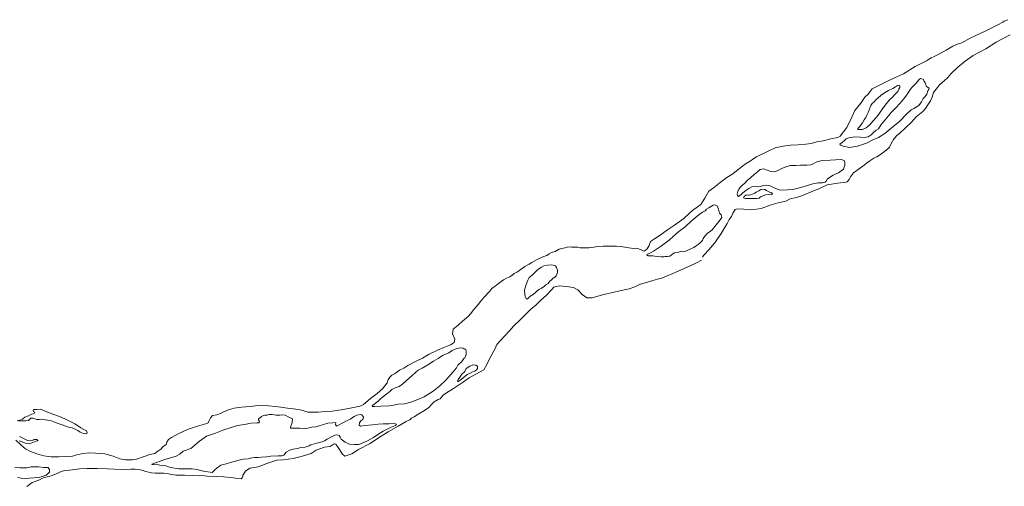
# Model space of a CAD drawing. Header units: metres. Extents: x 347609 to 404409, y 8548087 to 8605413.
# Tile 6 of 46: x 361317 to 363011, y 8550715 to 8551518. Entities that reach past the tile are written whole.
import ezdxf

# ---------------------------------------------------------------- set-up
doc = ezdxf.new("R2010")
doc.units = ezdxf.units.M
doc.layers.add('01. RIO', color=7, linetype='Continuous', lineweight=5, true_color=0x2776bb)

# ---------------------------------------------------------------- blocks, each defined once
blk = doc.blocks.new('REIORORI')
at = {"layer": '01. RIO', "color": 152, "lineweight": 15, "true_color": 0x2776bb, "flags": 128}
for points in [[(363020.7, 8551492.2), (362996.5, 8551479.2), (362978.7, 8551468.1), (362957.2, 8551456.4), (362943.4, 8551446.4), (362931, 8551436.1), (362919.1, 8551425.3), (362913.7, 8551418.7), (362907.3, 8551412.7), (362899.9, 8551406.4), (362893.4, 8551398.4), (362889, 8551392.5), (362886.3, 8551384.5), (362883.6, 8551378.2), (362879.2, 8551371.5), (362875, 8551365.3), (362870.4, 8551360.2), (362859.2, 8551350.6), (362851.2, 8551341.8), (362840.1, 8551331.5), (362831.4, 8551323.5), (362825.1, 8551318.3), (362819.9, 8551311.8), (362815.6, 8551304), (362813.4, 8551298.8), (362810.3, 8551295.8), (362802.3, 8551289.5), (362797.6, 8551286.2), (362791.6, 8551282.1), (362786.4, 8551279.8), (362779.4, 8551275.2), (362773.8, 8551271.3), (362769.4, 8551267.6), (362759.1, 8551260.3), (362751.2, 8551254.3), (362746.2, 8551247.4), (362743.6, 8551242.9), (362740.1, 8551238.8), (362737.9, 8551238.2), (362724.4, 8551236.6), (362705.8, 8551233.6), (362691.6, 8551226.8), (362682.4, 8551223.5), (362663.5, 8551215.5), (362653, 8551212.2), (362642.4, 8551209.6), (362635.1, 8551205.9), (362621.8, 8551202.8), (362609.9, 8551199.4), (362592.6, 8551193), (362576, 8551190.8), (362562.8, 8551191.7), (362552.4, 8551192.4), (362547.6, 8551191.1), (362543.4, 8551185.2), (362541.4, 8551179.3), (362537.5, 8551173.9), (362533.8, 8551167.2), (362523.4, 8551150.1), (362513.8, 8551135.7), (362502.7, 8551122.5), (362493.4, 8551112.3), (362491.6, 8551109.2)], [(363016.6, 8551518), (363010.3, 8551515.7), (363008, 8551514), (362999.8, 8551509), (362980, 8551499.5), (362969.4, 8551494), (362952, 8551486.3), (362937.4, 8551478.1), (362928.7, 8551475.2), (362922.4, 8551472.2), (362910.4, 8551465.5), (362899.4, 8551459.3), (362890.2, 8551454.7), (362884.8, 8551452.5), (362882.2, 8551450.5), (362877, 8551447.4), (362872.1, 8551445.1), (362857.1, 8551437.6), (362837.2, 8551425), (362821.9, 8551417.9), (362806.4, 8551410.7), (362793.6, 8551403.9), (362783.5, 8551399.2), (362776.7, 8551390.1), (362770.7, 8551384.9), (362763.6, 8551374.3), (362753.3, 8551361.6), (362748.5, 8551350), (362739.5, 8551332.2), (362728.5, 8551317.6), (362724.1, 8551315.1), (362712.1, 8551312.9), (362699, 8551309.6), (362688.4, 8551307.6), (362678.2, 8551305.2), (362669.4, 8551303.9), (362655.8, 8551302.9), (362642.9, 8551301.8), (362630.1, 8551300.4), (362616.7, 8551297.7), (362606.7, 8551293), (362598.8, 8551288.9), (362590.3, 8551285.1), (362584.5, 8551282), (362579.7, 8551279), (362573.4, 8551274.4), (362566.4, 8551270.4), (362560.5, 8551266.1), (362547, 8551255.7), (362543.4, 8551252.9), (362533.6, 8551246.6), (362521.7, 8551238), (362510.4, 8551228.8), (362502.5, 8551222.7), (362495.5, 8551211.1), (362491.7, 8551204.3), (362488.8, 8551200), (362482.5, 8551195.4), (362474.7, 8551190.3), (362468.5, 8551184.7), (362459.3, 8551175.9), (362443.5, 8551164.5), (362431.1, 8551156.4), (362418.4, 8551147), (362408.9, 8551141.1), (362402, 8551136.4), (362399.9, 8551129.3), (362396.4, 8551123.9), (362392.5, 8551120.4), (362391.3, 8551119.8), (362384.8, 8551122.6), (362378.6, 8551124.5), (362373.3, 8551124.2), (362368.9, 8551124.8), (362361, 8551125.7), (362351.5, 8551127.7), (362343.5, 8551128.2), (362334.2, 8551128.1), (362320.6, 8551128), (362311.7, 8551127.4), (362304.6, 8551126.6), (362299.7, 8551125.9), (362295.8, 8551125.5), (362292, 8551125.4), (362286.1, 8551125.5), (362280.9, 8551125.5), (362277.3, 8551126.3), (362271.7, 8551126.4), (362266.5, 8551126.6), (362263.7, 8551127), (362258.6, 8551126.3), (362255.1, 8551125.1), (362252, 8551124.8), (362245, 8551123), (362238, 8551119.3), (362231.7, 8551117.3), (362227.8, 8551114.8), (362223.6, 8551112.4), (362218.7, 8551110.4), (362210.7, 8551106.8), (362205.8, 8551104.7), (362197.7, 8551100.3), (362193.2, 8551097.4), (362185.8, 8551093.1), (362179.6, 8551088.4), (362173.2, 8551084.2), (362167.4, 8551080.9), (362164.1, 8551078.2), (362160.3, 8551075.7), (362154.2, 8551072.9), (362149.3, 8551070.5), (362145, 8551067.6), (362140.6, 8551063.7), (362134.6, 8551059.6), (362131.3, 8551057.2), (362129.2, 8551055.5), (362127.5, 8551053), (362125.7, 8551050.8), (362121.9, 8551046.7), (362119.1, 8551043.7), (362115.7, 8551040.7), (362111.9, 8551036.1), (362108.9, 8551032.3), (362106, 8551028.1), (362101.7, 8551023), (362098.4, 8551019), (362092.6, 8551011.7), (362089, 8551007.7), (362078.9, 8550998.9), (362071.1, 8550992), (362062.8, 8550985.2), (362061.2, 8550977.5), (362065.4, 8550968), (362064.5, 8550962.2), (362057.8, 8550958.2), (362046.4, 8550953.5), (362035.4, 8550949.1), (362020.1, 8550941.5), (362010.1, 8550935.6), (361998.8, 8550930.1), (361984.8, 8550922.7), (361977.9, 8550918.5), (361970.1, 8550914.6), (361965, 8550910.9), (361961.5, 8550908.4), (361956.9, 8550906.2), (361953.4, 8550902.5), (361950.9, 8550898.5), (361949.1, 8550892.8), (361940.9, 8550882.9), (361931.8, 8550874.7), (361920.5, 8550865.9), (361911.5, 8550858.6), (361908.5, 8550855.4), (361904.2, 8550853.4), (361896.6, 8550851.9), (361885.2, 8550849.5), (361870, 8550846.6), (361854.5, 8550844.3), (361836, 8550842.8), (361830.1, 8550842.3), (361820.9, 8550842.2), (361812.5, 8550842.6), (361805.9, 8550844.6), (361799.5, 8550846.5), (361791.9, 8550847.5), (361777.8, 8550849.3), (361765.9, 8550850.8), (361756.8, 8550852.4), (361744.8, 8550853.6), (361734.8, 8550854), (361722.7, 8550853.6), (361713.3, 8550852.4), (361698.3, 8550850.9), (361686, 8550849.6), (361678, 8550847), (361667.3, 8550842.8), (361662.2, 8550840), (361655.9, 8550838), (361648.6, 8550836.7), (361645.1, 8550832.8), (361643.1, 8550827.9), (361641.2, 8550824), (361638.7, 8550822.7), (361622.5, 8550818.2), (361605.8, 8550812.6), (361589.6, 8550804.9), (361578.1, 8550799.1), (361572.7, 8550795.7), (361569.9, 8550791.1), (361568.7, 8550787), (361563.3, 8550782.8), (361559.9, 8550778.7), (361554.4, 8550775.6), (361549.3, 8550771.6), (361540.8, 8550769.4), (361531, 8550766.4), (361517.7, 8550761.6), (361510.9, 8550760.7), (361499, 8550760.4), (361489.4, 8550762), (361477.8, 8550766.5), (361463.6, 8550770.9), (361447, 8550772.1), (361437, 8550772.7), (361426, 8550771.3), (361414.9, 8550769.2), (361407.5, 8550766.7), (361395.9, 8550766), (361383.6, 8550765.4), (361371.3, 8550765.5), (361358.6, 8550767.2), (361346.6, 8550770.9), (361335.4, 8550775), (361326.7, 8550779.6), (361319.1, 8550786), (361310.4, 8550794.1)], [(361316.2, 8550793.2), (361320.9, 8550791.4), (361327.9, 8550788.4), (361333.7, 8550787.8), (361339.4, 8550790.1), (361345.4, 8550792.6), (361348.1, 8550793.4), (361348, 8550793.9), (361346.3, 8550795.5), (361341.8, 8550795.5), (361340, 8550794.3), (361335.1, 8550793.3), (361330.1, 8550793.9), (361324.4, 8550796.4), (361316.7, 8550800.6)], [(361315.6, 8550827), (361318.6, 8550827.8), (361322.7, 8550827.3), (361327.2, 8550827.6), (361331.9, 8550828.1), (361333.6, 8550830.1), (361336.3, 8550832.1), (361339.5, 8550832.3), (361346.4, 8550830.1), (361350.4, 8550829.7), (361356.5, 8550830.3), (361361.4, 8550829.5), (361364.9, 8550828.5), (361371.5, 8550827.7), (361374.6, 8550826.5), (361381.5, 8550823.7), (361389.7, 8550820.6), (361397.3, 8550817.8), (361403.1, 8550816.1), (361407.3, 8550815.3), (361411, 8550813.7), (361416.7, 8550810.8), (361421, 8550808.3), (361426.4, 8550805.5), (361430.2, 8550805), (361432.1, 8550805.6), (361432.9, 8550807.7), (361431.8, 8550810.3), (361427.4, 8550812.7), (361422.1, 8550815.4), (361418, 8550818.3), (361411.6, 8550822.4), (361404.7, 8550825.7), (361394.5, 8550831.1), (361385.2, 8550834.9), (361373.9, 8550838.8), (361361.6, 8550843.7), (361352.8, 8550847.4), (361346.5, 8550847.3), (361341.7, 8550847.1), (361340, 8550845.7), (361340.7, 8550843.6), (361343.1, 8550842.4), (361341.5, 8550840.3), (361335.9, 8550838.5), (361331.8, 8550836.1), (361325.7, 8550833.6), (361321.7, 8550830.6), (361318.6, 8550829.5), (361312.5, 8550827.3)], [(362489.9, 8551104.2), (362481.3, 8551099.4), (362470.3, 8551094.1), (362458.9, 8551089.2), (362440.6, 8551081.2), (362429.5, 8551076.4), (362421.5, 8551073.2), (362413.9, 8551071.2), (362406.3, 8551069.2), (362396.9, 8551066.5), (362383.1, 8551062), (362375.2, 8551058.3), (362365.4, 8551055), (362356.8, 8551052.8), (362339.7, 8551049), (362319.3, 8551044.7), (362301.9, 8551039.2), (362292.4, 8551039), (362284.7, 8551045.1), (362276.9, 8551053.1), (362269.6, 8551056.8), (362257.7, 8551058.8), (362245, 8551059.7), (362236, 8551057.4), (362232.5, 8551053.6), (362222.6, 8551043.2), (362213.4, 8551035), (362205.1, 8551027.4), (362195.7, 8551019.1), (362186.3, 8551010.3), (362177.8, 8551001.6), (362166.5, 8550990.7), (362159.2, 8550982.6), (362150.8, 8550973.2), (362144.4, 8550966.4), (362137.9, 8550959), (362134.5, 8550951.1), (362131.8, 8550946.7), (362127.8, 8550939.7), (362123.7, 8550931.7), (362120.4, 8550924.8), (362115.5, 8550915.3), (362101.6, 8550907.7), (362090, 8550901.5), (362080.5, 8550894.5), (362063.4, 8550883), (362050.9, 8550875.9), (362045.6, 8550872), (362040.2, 8550865.7), (362036.7, 8550864.3), (362029.7, 8550860.4), (362025.6, 8550856.4), (362020.7, 8550850.5), (362013.3, 8550845.4), (362003.5, 8550839.4), (361995.5, 8550834.5), (361991.1, 8550832.2), (361987.8, 8550829.1), (361982, 8550826.5), (361967.8, 8550818.6), (361950.6, 8550808.8), (361934, 8550798.2), (361919.8, 8550788.3), (361900, 8550778.4), (361888.1, 8550770.6), (361876.3, 8550766.5), (361872.3, 8550770.2), (361865, 8550781.4), (361860.8, 8550787.4), (361857.9, 8550788), (361851.1, 8550783.4), (361841.2, 8550782.5), (361826.7, 8550776.8), (361818.4, 8550771.6), (361801.3, 8550765.9), (361787.2, 8550762.6), (361770.4, 8550760.7), (361759.2, 8550759.7), (361742.3, 8550754.4), (361726.9, 8550748.4), (361713, 8550745.9), (361705.2, 8550741.2), (361700.9, 8550733.9), (361700.5, 8550732.1), (361699.6, 8550729.2), (361697.7, 8550727.7), (361688.3, 8550728.7), (361679.9, 8550729.8), (361668.1, 8550731.2), (361654.7, 8550731.7), (361639.1, 8550732.6), (361630, 8550733.7), (361624.3, 8550732.8), (361614.8, 8550733.3), (361600.4, 8550734.3), (361585.4, 8550733.8), (361578.6, 8550735.2), (361572.7, 8550736.6), (361564.9, 8550737.6), (361558.2, 8550737.6), (361550.1, 8550737.3), (361543.8, 8550737.8), (361534.1, 8550740.3), (361524.6, 8550743.1), (361515.8, 8550744.6), (361508.1, 8550744.6), (361493.8, 8550744), (361480, 8550744.3), (361468.1, 8550744.9), (361450, 8550745.5), (361433, 8550745.6), (361419.5, 8550745.2), (361411.7, 8550743.7), (361402.6, 8550742.6), (361394.8, 8550742.1), (361388.3, 8550740.2), (361381.3, 8550736.8), (361370.9, 8550733.1), (361357.3, 8550729.3), (361349.6, 8550725.6), (361338.3, 8550721.5), (361329.2, 8550714.8)], [(361308.3, 8550747.3), (361317.4, 8550746.4), (361329.2, 8550746.5), (361336.8, 8550748.2), (361344.3, 8550748.5), (361349.1, 8550748.3), (361358.1, 8550747.1), (361365.9, 8550747.2), (361368.1, 8550743.8), (361368.1, 8550739.2), (361362.6, 8550733.9), (361355.8, 8550731.7), (361349.8, 8550729.8), (361333.2, 8550728.7), (361327.1, 8550728.2), (361319.5, 8550728.7), (361313.2, 8550730.1)]]:
    blk.add_lwpolyline(points, dxfattribs=at)
for points in [[(362864.1, 8551414.8), (362858.9, 8551408.7), (362852.9, 8551402.7), (362848.8, 8551398.1), (362845.5, 8551392.4), (362841.3, 8551386.4), (362837.5, 8551381.1), (362831.4, 8551374.3), (362823.9, 8551366.4), (362819, 8551361.3), (362815.8, 8551358.5), (362811.5, 8551352.3), (362805.8, 8551345.7), (362798.8, 8551337.4), (362794.5, 8551330.4), (362790.2, 8551328), (362785.9, 8551323.9), (362781.7, 8551320.1), (362776.2, 8551316.6), (362769.8, 8551315.3), (362762.5, 8551315.6), (362753.6, 8551316.2), (362743.5, 8551314.6), (362738.6, 8551312.9), (362735.9, 8551310), (362731.7, 8551306.8), (362727.7, 8551303.7), (362728.8, 8551302.3), (362733.4, 8551300.1), (362744.6, 8551298.1), (362758, 8551300.2), (362773.9, 8551305.7), (362783.4, 8551310.6), (362794.1, 8551315.2), (362805.4, 8551322.2), (362818.8, 8551333.4), (362831.1, 8551343.6), (362842.7, 8551355.2), (362850.4, 8551363.1), (362855.3, 8551365.1), (362863.5, 8551370.3), (362868.5, 8551376.8), (362871, 8551382.1), (362874.6, 8551385.8), (362877.4, 8551390.1), (362879, 8551395.5), (362880.7, 8551397.8), (362881.2, 8551400.4), (362876.9, 8551402.9), (362875.8, 8551406), (362874.6, 8551409.3), (362872.5, 8551412.8), (362871.5, 8551415), (362869, 8551416.3), (362866.3, 8551416.9), (362864.8, 8551415.7)], [(362758.6, 8551329.3), (362763, 8551328.8), (362766.8, 8551329.1), (362772.8, 8551332.1), (362779.6, 8551337), (362784.6, 8551343.1), (362791.2, 8551350.8), (362796.1, 8551357.2), (362801.2, 8551364.5), (362805.6, 8551370.8), (362808, 8551374), (362813.4, 8551380), (362817.9, 8551384.1), (362822.2, 8551389.2), (362825, 8551392.1), (362827.6, 8551394.7), (362829.5, 8551398.2), (362830.7, 8551401.4), (362831, 8551404.1), (362830.4, 8551405.5), (362826.8, 8551404.5), (362823.3, 8551402.3), (362818.7, 8551399.6), (362811.3, 8551396.2), (362804.7, 8551392.3), (362798.6, 8551388), (362793.1, 8551383), (362790.1, 8551380.5), (362786.3, 8551376.1), (362783.6, 8551373.6), (362781.3, 8551370.1), (362779.3, 8551365.8), (362777.6, 8551361.2), (362776.4, 8551358.3), (362774.6, 8551355), (362772.3, 8551349.4), (362769.7, 8551345.5), (362766.7, 8551340.7), (362764.4, 8551337.6), (362762.2, 8551334.3), (362760, 8551331.7), (362758.7, 8551330.2)], [(362554.8, 8551214.7), (362553.6, 8551213.8), (362551.8, 8551215.6), (362550.9, 8551217.7), (362552.5, 8551222.4), (362554.1, 8551226.2), (362558.8, 8551231.9), (362563.7, 8551236.1), (362568.6, 8551241), (362574.4, 8551246.2), (362580.5, 8551251.8), (362586.2, 8551256.2), (362590.8, 8551259.9), (362596.7, 8551261.1), (362602.9, 8551259.3), (362609.2, 8551256.7), (362616, 8551256.1), (362622.3, 8551258.8), (362628.9, 8551262.3), (362636.3, 8551265.3), (362643.1, 8551266.9), (362652.6, 8551267.3), (362660.1, 8551267.4), (362667.1, 8551267.6), (362670.8, 8551267.8), (362678, 8551268.4), (362681.7, 8551269.8), (362688.4, 8551273.5), (362697.2, 8551275.9), (362710.9, 8551276.5), (362720.3, 8551276.9), (362730, 8551277.2), (362735, 8551275.9), (362736.4, 8551272.6), (362736.2, 8551267.6), (362733.8, 8551260.7), (362725.4, 8551254.7), (362716.1, 8551250.3), (362706.8, 8551243.9), (362704.3, 8551240.1), (362702.4, 8551238.5), (362697.8, 8551237.3), (362690.3, 8551237.3), (362681.4, 8551235.5), (362672.3, 8551232.9), (362654.5, 8551227.2), (362646.2, 8551225.5), (362637.7, 8551225.1), (362629.8, 8551224.7), (362623.5, 8551225.4), (362618.6, 8551227.1), (362613.8, 8551229.4), (362608, 8551231.9), (362602.2, 8551233), (362596.3, 8551232.6), (362591.1, 8551230.9), (362586.7, 8551230.1), (362581.2, 8551231.1), (362576.2, 8551230.6), (362571, 8551227.7), (362567.8, 8551225.1), (362563.6, 8551222.3), (362560.1, 8551219.4), (362557.9, 8551217.3), (362556, 8551215.7)], [(362570.7, 8551216), (362567.9, 8551216.3), (362566.3, 8551215.8), (362563.4, 8551213.6), (362562, 8551211.2), (362565.3, 8551210), (362570.2, 8551210), (362579.1, 8551210), (362584.3, 8551210.2), (362589.1, 8551211.1), (362591.5, 8551213.3), (362595.3, 8551215.1), (362600.6, 8551216.4), (362604.9, 8551216.9), (362610.1, 8551216.7), (362611.5, 8551217), (362611.9, 8551218.8), (362608.8, 8551220.6), (362605.6, 8551221.9), (362601.5, 8551224), (362598.7, 8551225.6), (362594.9, 8551226.3), (362592.1, 8551225.5), (362588.3, 8551223.7), (362584.1, 8551221.3), (362581.8, 8551219.5), (362577.7, 8551217.8), (362574.5, 8551216.5), (362571.7, 8551216)], [(362396.8, 8551112.2), (362395.9, 8551113.4), (362396.4, 8551114.5), (362400, 8551115.5), (362403.3, 8551117.3), (362407.4, 8551119.5), (362414.1, 8551124), (362421, 8551129), (362433.9, 8551138.3), (362441.7, 8551145.2), (362450.9, 8551153.4), (362461.6, 8551161.4), (362471.8, 8551171), (362478.7, 8551176.8), (362485.7, 8551182.8), (362491.7, 8551186.8), (362495.9, 8551189.2), (362498.3, 8551191.9), (362502.2, 8551194.2), (362506.8, 8551197.2), (362510, 8551199), (362512.7, 8551199.4), (362516.5, 8551197.8), (362519.1, 8551192), (362520.7, 8551184.8), (362523.5, 8551182), (362524.8, 8551177.8), (362521.9, 8551173.7), (362514.9, 8551164.7), (362508.2, 8551156.5), (362504.6, 8551153.7), (362500.3, 8551150.3), (362495.3, 8551145.3), (362492.5, 8551141.2), (362491.4, 8551138.2), (362488.1, 8551134.6), (362484.1, 8551131), (362480.6, 8551128.5), (362476.5, 8551126), (362472.3, 8551124.2), (362466.2, 8551121.2), (362462.9, 8551119.8), (362458.4, 8551119.1), (362455.1, 8551119.4), (362452.2, 8551118.5), (362448.3, 8551117.4), (362443.6, 8551116.8), (362440.5, 8551114.8), (362437.7, 8551112.6), (362435.1, 8551111.2), (362431.5, 8551110.4), (362427, 8551110.4), (362424.8, 8551109.7), (362420.5, 8551109.9), (362413.4, 8551110.4), (362405.2, 8551111.6), (362399.8, 8551111.8), (362398, 8551111.8), (362397.4, 8551111.9)], [(362188, 8551038.2), (362186.7, 8551041.5), (362185.7, 8551045.5), (362185.5, 8551052.7), (362187.9, 8551062.1), (362191.1, 8551069.8), (362193.5, 8551074.4), (362198.5, 8551078.5), (362206.5, 8551086.2), (362208.5, 8551088.1), (362214.7, 8551091.9), (362218.5, 8551094.3), (362224.8, 8551095.3), (362232.4, 8551095.9), (362238.4, 8551094.3), (362240.4, 8551091.7), (362242.2, 8551086.8), (362242, 8551083), (362239.8, 8551077.3), (362237.2, 8551074.7), (362234.6, 8551073), (362231.6, 8551070.3), (362228.2, 8551067.5), (362225.8, 8551064.2), (362221.7, 8551061.6), (362218.9, 8551059), (362214.3, 8551056.1), (362210.2, 8551053.5), (362206.6, 8551050.9), (362203.7, 8551047.9), (362200.9, 8551045.6), (362198.2, 8551043.9), (362196.6, 8551043.1), (362192.9, 8551040), (362191.2, 8551038.2), (362189.9, 8551037.3), (362189.2, 8551037.2), (362188.5, 8551037.5), (362188.2, 8551037.7)], [(361927, 8550856.4), (361924.1, 8550854.3), (361923, 8550852.6), (361923.8, 8550852.1), (361927.3, 8550852.1), (361938.6, 8550852.6), (361953, 8550853.1), (361963.2, 8550855.2), (361968.2, 8550856.2), (361978.8, 8550857.1), (361989.7, 8550859.6), (361999, 8550863.1), (362012.9, 8550869.1), (362021.7, 8550874.7), (362028, 8550878.6), (362039.8, 8550887.8), (362049.4, 8550897.2), (362062.6, 8550912.1), (362068.1, 8550918.7), (362070.8, 8550923.4), (362077.6, 8550929.8), (362081, 8550934.8), (362082.6, 8550936), (362083.8, 8550938.3), (362085.1, 8550941.5), (362085.1, 8550944.4), (362085, 8550947.2), (362084.1, 8550949.6), (362082.6, 8550951.2), (362079.5, 8550952.9), (362075.3, 8550953.4), (362071.8, 8550952.9), (362066.2, 8550950.7), (362060.7, 8550948.4), (362055.1, 8550944.8), (362044, 8550940.3), (362036.5, 8550935.1), (362028.7, 8550930.1), (362018.8, 8550924.1), (362012.2, 8550919.7), (362009.1, 8550918.4), (362002.5, 8550914.7), (361992.1, 8550905.7), (361982.1, 8550897.2), (361975.8, 8550891.3), (361969.9, 8550886.9), (361962.8, 8550884.6), (361956.9, 8550881.3), (361953.4, 8550877.9), (361946.1, 8550872.4), (361941.2, 8550868.3), (361937, 8550864.6), (361933.4, 8550861.3), (361929, 8550858), (361927.9, 8550857)], [(362070.5, 8550894.9), (362076.5, 8550898.9), (362086.9, 8550907.1), (362090.6, 8550909.3), (362096, 8550911.7), (362099.7, 8550913.3), (362103.3, 8550916.1), (362104.7, 8550917.8), (362104.3, 8550921.4), (362101.4, 8550923.3), (362096.3, 8550924.1), (362091, 8550921.6), (362085.1, 8550917.6), (362082.7, 8550912.7), (362077.3, 8550907.9), (362073.8, 8550902.5), (362071, 8550898.7), (362070.2, 8550895.8)], [(361544.4, 8550753.2), (361566.3, 8550760.8), (361586, 8550766.9), (361592.6, 8550769.9), (361597.9, 8550775.5), (361611.1, 8550780), (361626.4, 8550792.5), (361638, 8550800.9), (361653.9, 8550806.4), (361668.2, 8550812.3), (361682.6, 8550816.6), (361691.4, 8550819.3), (361703.4, 8550821.3), (361715.1, 8550823.4), (361724.8, 8550824.1), (361728.5, 8550824.2), (361729.3, 8550825.6), (361728.7, 8550827.6), (361727.5, 8550829.5), (361727.5, 8550830.9), (361729.2, 8550832.4), (361732.9, 8550835.1), (361736.3, 8550836.8), (361739.2, 8550837.3), (361742.5, 8550837.3), (361745.6, 8550838.5), (361751, 8550838.7), (361758.1, 8550837.2), (361764.4, 8550837.4), (361767.4, 8550838.1), (361773.5, 8550837.2), (361780, 8550834), (361785.9, 8550830.9), (361785.5, 8550824.6), (361782.6, 8550816.6), (361782.6, 8550815.2), (361788.2, 8550815), (361798.7, 8550815), (361806.3, 8550814.5), (361812.5, 8550815), (361818.8, 8550816.4), (361826.4, 8550817), (361831.9, 8550819.2), (361839.4, 8550821.3), (361846.7, 8550823.4), (361855.5, 8550824.1), (361860.6, 8550824.6), (361860.3, 8550821.4), (361862.1, 8550818.4), (361864.4, 8550819.4), (361872.9, 8550824.1), (361880.2, 8550827.9), (361885.8, 8550830.3), (361889.5, 8550833.5), (361892.3, 8550835.2), (361897, 8550837.3), (361902.5, 8550838.2), (361905.6, 8550837.7), (361908.3, 8550833.8), (361907.3, 8550829.9), (361903.5, 8550827.3), (361901.3, 8550824.1), (361900.7, 8550820), (361903.2, 8550818.6), (361910.7, 8550819.3), (361924, 8550820.7), (361933.5, 8550821.7), (361942.1, 8550822.2), (361952.6, 8550822.6), (361961.1, 8550822.7), (361965, 8550822), (361963.5, 8550819.6), (361954.9, 8550815.8), (361942.2, 8550809.9), (361933.1, 8550803.9), (361925.8, 8550798.8), (361915.3, 8550793), (361900.3, 8550786.9), (361893, 8550786.6), (361884.3, 8550787.3), (361877, 8550790.6), (361872.1, 8550794.3), (361869.8, 8550796.1), (361868.1, 8550799.4), (361866.3, 8550802.1), (361863.5, 8550803.2), (361858.8, 8550802.7), (361853.3, 8550800.1), (361846, 8550795.9), (361841.4, 8550793), (361837, 8550791.6), (361825.9, 8550788.7), (361817.9, 8550786.1), (361815, 8550784.4), (361808.2, 8550782.5), (361800.6, 8550781.7), (361794.5, 8550780), (361787.6, 8550778.7), (361781.8, 8550777.2), (361775.3, 8550773.8), (361773.2, 8550770.7), (361771.1, 8550768.3), (361768, 8550767.3), (361761.6, 8550767.2), (361749, 8550766.8), (361741.3, 8550765.6), (361733, 8550764.9), (361727.3, 8550764.3), (361721.2, 8550764.2), (361716.3, 8550763.7), (361710.2, 8550762.4), (361701.7, 8550761.3), (361695.9, 8550760.2), (361686, 8550757.8), (361679.3, 8550756.1), (361671.8, 8550753.6), (361663.1, 8550751), (361656.8, 8550746.6), (361652.5, 8550743.1), (361648.1, 8550738.4), (361644.5, 8550739), (361636.2, 8550740.2), (361627.7, 8550742.3), (361622, 8550743.8), (361613.4, 8550745.2), (361601.3, 8550745.2), (361590.5, 8550744.7), (361576.5, 8550747.3), (361568.4, 8550750.2), (361557.9, 8550751.3), (361551.4, 8550752.7), (361547.2, 8550752.4), (361544.9, 8550752.6)]]:
    blk.add_lwpolyline(points, close=True, dxfattribs=at)

msp = doc.modelspace()

# ---------------------------------------------------------------- block references
msp.add_blockref('REIORORI', (0, 0))

doc.saveas('drawing.dxf')
